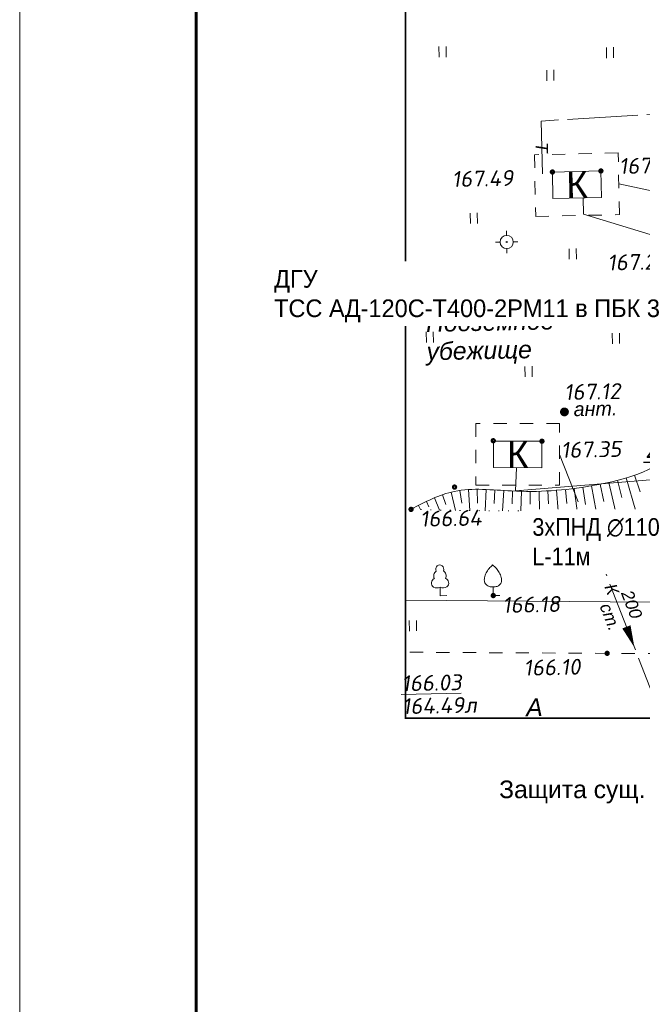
# Model space of a CAD drawing. Header units: millimetres. Extents: x 523209 to 536718, y -48289 to -47398.
# Tile 23 of 116: x 529365 to 529436, y -48087 to -47975. Entities that reach past the tile are written whole.
import ezdxf
from ezdxf import colors
from ezdxf.entities.mleader import LeaderData, LeaderLine
from ezdxf.enums import TextEntityAlignment as Align
from ezdxf.math import Vec2, Vec3

# ---------------------------------------------------------------- set-up
doc = ezdxf.new("R2010")
doc.units = ezdxf.units.MM
for name, pattern in [('LU024', [3, 1.5, -1.5]), ('LU197', [9, 8, -1]), ('LUTT007', [1, 0, -1])]:
    doc.linetypes.add(name, pattern=pattern)
for name, color, linetype, lineweight in [('_ПР_КЛ_10', 10, 'ОПС_W2', 30), ('ELEKTROSET_', 6, 'LU1191', 9), ('KANALIZACIA', 1, 'LU197', 13), ('OTMETKI', 7, 'Continuous', 13), ('SWAZ_', 1, 'LU133', 9), ('TEPLOSET_', 94, 'LU197', 13), ('TEXT', 7, 'Continuous', 13), ('TOPOGRAFIA', 7, 'Continuous', 13), ('ZDANIA', 7, 'Continuous', 15), ('ВК-линия контур', 132, 'Continuous', 15), ('ВК-линия основная', 1, 'Continuous', 30), ('ВК-линия толстая', 30, 'Continuous', 60), ('ВК-Текст', 1, 'Continuous', 30), ('электрика', 1, 'Continuous', 40)]:
    doc.layers.add(name, color=color, linetype=linetype, lineweight=lineweight)
doc.styles.add('SIMPLEX', font='arial.ttf')
doc.styles.add('SIMPLEX_K', font='ariali.ttf')
doc.styles.get("Standard").update_dxf_attribs({"font": 'arial.ttf'})
doc.styles.add('Standard_k', font='simplex.shx', dxfattribs={"oblique": 10})
doc.styles.add('Мой', font='isocpeui.ttf', dxfattribs={"width": 0.8, "height": 1.25})
doc.styles.add('ОПС', font='arial.ttf')
doc.styles.add('СГЕНЕРИР_СТИЛЬ_1', font='times.ttf')
doc.linetypes.add('LU1191', pattern='A,1,-2,0.29,[131,ltypeshp01.shx,S=1.3,R=180,X=0.923,Y=0.65],0.29,[131,ltypeshp01.shx,S=1.3,R=180,X=1.3,Y=0.65],5,[131,ltypeshp01.shx,S=1.3,R=0,X=-1.3,Y=-0.65],0.58,[131,ltypeshp01.shx,S=1.3,R=0,X=-1.3,Y=-0.65],-2,3', length=14.16)
doc.linetypes.add('LU1193', pattern='A,1,-2,[131,ltypeshp01.shx,S=1.3,R=180,X=1.3,Y=0.65],6,[131,ltypeshp01.shx,S=1.3,R=0,X=-1.3,Y=-0.65],-2,3', length=14)
doc.linetypes.add('LU133', pattern='A,6,[133,ltypeshp.shx,S=0.25,R=0,X=-3,Y=0],-2', length=8)
doc.linetypes.add('ОПС_W2', pattern='A,10,-0.5,["W2",ОПС,S=1,R=0,X=0,Y=-0.5],-2.5', length=13)

# ---------------------------------------------------------------- blocks, each defined once
blk = doc.blocks.new('U401t')
at = {"layer": 'TOPOGRAFIA'}
for p, q in [((-0.4, 0), (-0.4, 1.2)), ((0.4, 0), (0.4, 1.2))]:
    blk.add_line(p, q, dxfattribs=at)
blk = doc.blocks.new('Pk_blok')
at = {"color": 0, "linetype": 'Continuous', "lineweight": 13, "const_width": 0.25}
blk.add_lwpolyline([(-0.175, 0, 1), (0.175, 0, 1)], format="xyb", close=True, dxfattribs=at)
blk = doc.blocks.new('U3882')
at = {"layer": 'TOPOGRAFIA'}
blk.add_lwpolyline([(0, 0.98), (0, 0), (0.76, 0)], dxfattribs=at)
blk.add_open_spline([(0, 3.49), (0.14, 3.35), (0.42, 3.08), (0.76, 2.6), (0.97, 2.08), (1, 1.56), (0.77, 1.19), (0.42, 0.99), (0, 0.97), (-0.41, 0.99), (-0.76, 1.19), (-1, 1.55), (-0.97, 2.08), (-0.77, 2.6), (-0.42, 3.08), (-0.14, 3.35), (0, 3.49)], degree=3, knots=[0, 0, 0, 0, 0.605608, 1.185653, 1.776143, 2.240838, 2.642449, 2.990041, 3.470375, 3.950708, 4.268679, 4.696621, 5.161316, 5.751806, 6.331851, 6.937459, 6.937459, 6.937459, 6.937459], dxfattribs=at)
blk = doc.blocks.new('U388')
at = {"layer": 'TOPOGRAFIA'}
for p, q in [((0, 0.98), (0, 0)), ((0, 0), (0.72, 0))]:
    blk.add_line(p, q, dxfattribs=at)
for centre, major_axis, start_param, end_param in [((0, 3), (0, 0.495), 4.281299, 8.285072), ((-0.15, 2.25), (0, 0.618), 0.484745, 2.084745), ((0.15, 2.25), (0, 0.618), 4.19844, 5.79844), ((-0.5, 1.44), (0, 0.531), 0.280468, 2.547921), ((0.5, 1.44), (0, 0.531), 3.735264, 6.002717), ((-0.37, 1.88), (0, 0.992), 2.678506, 3.564479), ((0.37, 1.88), (0, 0.992), 2.718706, 3.604679)]:
    blk.add_ellipse(centre, major_axis=major_axis, ratio=0.9, start_param=start_param, end_param=end_param, dxfattribs=at)
blk = doc.blocks.new('MSTB_blok')
at = {"color": 0, "linetype": 'Continuous', "lineweight": 13, "const_width": 0.495}
blk.add_lwpolyline([(-0.2525, 0, 1), (0.2525, 0, 1)], format="xyb", close=True, dxfattribs=at)
blk = doc.blocks.new('TSO_blok')
at = {"color": 0, "linetype": 'Continuous', "lineweight": 15}
for p, q in [((0, 0.75), (0, 1.25)), ((-0.75, 0), (-1.25, 0)), ((0, -0.75), (0, -1.25)), ((0.75, 0), (1.25, 0))]:
    blk.add_line(p, q, dxfattribs=at)
at = {"color": 0, "linetype": 'Continuous', "lineweight": 15, "const_width": 0.075}
blk.add_lwpolyline([(-0.0875, 0, 1), (0.0875, 0, 1)], format="xyb", close=True, dxfattribs=at)
at = {"color": 0, "linetype": 'Continuous', "lineweight": 15}
blk.add_circle((0, 0), 0.75, dxfattribs=at)
blk = doc.blocks.new('_Dot')
at = {"color": 0, "linetype": 'ByBlock', "lineweight": -2}
blk.add_line((-0.5, 0), (-1, 0), dxfattribs=at)
at = {"color": 0, "linetype": 'ByBlock', "const_width": 0.5}
blk.add_lwpolyline([(-0.25, 0, 1), (0.25, 0, 1)], format="xyb", close=True, dxfattribs=at)
blk = doc.blocks.new('*U71')
at = {"layer": 'ВК-линия контур', "color": 0}
blk.add_line((-420, 0), (-420, 594), dxfattribs=at)
at = {"layer": 'ВК-линия основная', "color": 0}
blk.add_lwpolyline([(-400, 287), (-400, 287)], dxfattribs=at)
at = {"layer": 'ВК-линия толстая', "color": 0}
blk.add_lwpolyline([(-400, 5), (-400, 589), (-5, 589), (-5, 5)], close=True, dxfattribs=at)
blk.add_lwpolyline([(-400, 287), (-400, 287)], dxfattribs=at)
blk.add_lwpolyline([(-400, 287), (-400, 287)], dxfattribs=at)
blk.add_lwpolyline([(-400, 287), (-400, 287)], dxfattribs=at)
blk.add_lwpolyline([(-400, 287), (-400, 287)], dxfattribs=at)
at = {"layer": 'ВК-Текст', "color": 0, "insert": (-400, 287), "char_height": 0.0000208, "width": 0.000208, "attachment_point": 4, "rotation": 90}
for s in ['\\pi2;Справ. N', '\\pi2;Перв. примен.']:
    blk.add_mtext(s, dxfattribs=at)
at = {"layer": 'ВК-Текст', "color": 0, "ltscale": 0.5}
blk.add_attdef('ВЕРХНИЙ_ШИФР', text='', height=0.000005, rotation=90, dxfattribs=at).set_placement((-19, 589), align=Align.MIDDLE_CENTER)
at = {"layer": 'ВК-Текст', "color": 0}
blk.add_attdef('ЛИСТ_АЛ', text='', height=2.5, dxfattribs=at).set_placement((-10, 585.5), align=Align.MIDDLE_CENTER)
at = {"layer": 'ВК-Текст', "color": 0, "flags": 12}
blk.add_attdef('ФОРМАТ_ЛИСТА', (-42, 1.56), '', height=2.5, dxfattribs=at)
blk = doc.blocks.new('_None')

msp = doc.modelspace()

# ---------------------------------------------------------------- linework, layer by layer
at = {"linetype": 'ByBlock', "const_width": 0.2, "flags": 128}
msp.add_lwpolyline([(529408.83828, -48054.5521), (529566.02255, -48054.5521), (529566.02255, -47722.58174), (529408.83828, -47722.58174), (529408.83828, -48054.5521)], dxfattribs=at)
at = {"layer": 'ELEKTROSET_', "flags": 128}
msp.add_lwpolyline([(529408.83828, -48041.18264), (529478.41009, -48041.72563, 0.359703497), (529507.29496, -48019.50609), (529507.38115, -47997.94609), (529505.87687, -47932.88514), (529506.17649, -47831.49205), (529505.9736, -47749.84426), (529505.40531, -47743.1256), (529540.48215, -47742.40708)], format="xyb", dxfattribs=at)
at = {"layer": 'ELEKTROSET_', "linetype": 'LU1193', "flags": 128}
msp.add_lwpolyline([(529421.40952, -48026.15665), (529421.30878, -48028.75472), (529480.10456, -48023.96343)], dxfattribs=at)
at = {"layer": 'KANALIZACIA'}
for p, q in [((529455.20903, -47998.72616), (529433.0136, -47993.94248)), ((529438.14119, -48055.20634), (529426.29911, -48024.63868))]:
    msp.add_line(p, q, dxfattribs=at)
at = {"layer": 'KANALIZACIA', "linetype": 'Continuous'}
msp.add_lwpolyline([(529433.87041, -48044.19312, 1.00001, 0, 0), (529434.78083, -48046.52148, 0, 0, 0), (529433.79758, -48044.00685, 0, 0, 0)], format="xyseb", dxfattribs=at)
at = {"layer": 'SWAZ_', "linetype": 'LU133', "flags": 128}
msp.add_lwpolyline([(529448.95605, -48003.49092), (529429.00169, -47997.386), (529428.96165, -47995.53027)], dxfattribs=at)
at = {"layer": 'TEPLOSET_', "flags": 128}
msp.add_lwpolyline([(529424.37514, -47992.82274), (529424.19352, -47986.82543), (529520.71258, -47980.94878)], dxfattribs=at)
at = {"layer": 'TOPOGRAFIA'}
for p, q in [((529433.82957, -48027.305), (529434.95088, -48031.07692)), ((529434.78142, -48026.99869), (529435.44936, -48028.88388)), ((529427.95391, -48028.49151), (529428.28792, -48031.04889)), ((529428.94396, -48028.35095), (529429.24491, -48030.3282)), ((529429.93084, -48028.18944), (529430.43075, -48031.06327)), ((529430.91424, -48028.00801), (529431.30335, -48029.96982)), ((529431.8931, -48027.80352), (529432.62463, -48031.08456)), ((529432.86567, -48027.57105), (529433.36855, -48029.50682)), ((529412.11056, -48029.56481), (529412.6958, -48030.94018)), ((529413.04253, -48029.20276), (529413.41723, -48030.31817)), ((529413.9998, -48028.91465), (529414.51722, -48030.97651)), ((529414.98061, -48028.72194), (529415.20456, -48030.17055)), ((529415.9753, -48028.62177), (529416.12041, -48031.0018)), ((529416.97475, -48028.59298), (529416.99117, -48030.15047)), ((529417.97446, -48028.61439), (529417.87863, -48031.02059)), ((529418.97309, -48028.6662), (529418.89418, -48030.19662)), ((529419.97107, -48028.7297), (529419.82529, -48031.03223)), ((529420.96946, -48028.78628), (529420.90659, -48030.2553)), ((529421.96884, -48028.82097), (529421.91936, -48031.03749)), ((529422.96877, -48028.83056), (529422.97389, -48030.27457)), ((529423.96861, -48028.81425), (529424.03408, -48031.03935)), ((529424.96769, -48028.77173), (529425.04998, -48030.25552)), ((529425.96532, -48028.70321), (529426.1561, -48031.04191)), ((529426.96089, -48028.60943), (529427.12968, -48030.20131)), ((529410.30586, -48030.42582), (529410.54506, -48030.89099)), ((529411.20044, -48029.97896), (529411.47895, -48030.57266))]:
    msp.add_line(p, q, dxfattribs=at)
at = {"layer": 'TOPOGRAFIA', "linetype": 'LU024'}
for points in [[(529432.9381, -47990.44326), (529423.44221, -47990.64814), (529423.59321, -47997.64658), (529433.0891, -47997.4417)], [(529426.30111, -48021.13864), (529416.80302, -48021.13322), (529416.79902, -48028.13329), (529426.29712, -48028.13871)]]:
    msp.add_lwpolyline(points, close=True, dxfattribs=at)
at = {"layer": 'TOPOGRAFIA', "linetype": 'LU024', "flags": 128}
msp.add_lwpolyline([(529491.80642, -48048.21852), (529468.02078, -48047.22142), (529431.69231, -48047.19741), (529408.83828, -48047.06485)], dxfattribs=at)
at = {"layer": 'TOPOGRAFIA', "linetype": 'Continuous'}
msp.add_spline([(529441.03822, -47977.45707), (529445.15586, -47990.48723), (529443.53341, -47997.27512), (529441.46058, -48002.57356), (529440.53026, -48014.27871), (529439.84477, -48023.49925), (529430.02051, -48028.17376), (529420.83411, -48028.77971), (529414.36485, -48028.83048), (529409.46295, -48030.86507)], degree=3, dxfattribs=at)
at = {"layer": 'TOPOGRAFIA', "linetype": 'LUTT007', "lineweight": 20}
msp.add_spline([(529409.46295, -48030.86507), (529415.90949, -48030.99892), (529431.08747, -48031.06949), (529445.18665, -48027.8308), (529446.79964, -48019.46674), (529447.1281, -48007.52252), (529448.90838, -47993.10896), (529446.91951, -47983.18356), (529441.03822, -47977.45707)], degree=3, dxfattribs=at)
at = {"layer": 'ZDANIA'}
for points in [[(529430.98169, -47992.48595), (529425.48491, -47992.60455), (529425.54962, -47995.60388), (529431.0464, -47995.48529)], [(529424.29995, -48023.13752), (529418.8019, -48023.13438), (529418.80018, -48026.13441), (529424.29824, -48026.13755)]]:
    msp.add_lwpolyline(points, close=True, dxfattribs=at)

# ---------------------------------------------------------------- block references
msp.add_blockref('*U71', (529785.11413, -48288.68774))
at = {"layer": 'OTMETKI', "linetype": 'Continuous', "xscale": 1.00000973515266, "yscale": 1.00000973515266, "zscale": 1.00000973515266, "rotation": 1.173488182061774}
for p in [(529425.48491, -47992.60455), (529430.98169, -47992.48595), (529418.78208, -48023.08018), (529424.29995, -48023.13752), (529414.39431, -48028.33953), (529409.46295, -48030.86507), (529418.78323, -48040.64234), (529431.69231, -48047.19741)]:
    msp.add_blockref('Pk_blok', p, dxfattribs=at)
at = {"layer": 'TOPOGRAFIA', "xscale": 1.00000973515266, "yscale": 1.00000973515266, "zscale": 1.00000973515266, "rotation": 1.173488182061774}
for name, p in [('U401t', (529413.0524, -47979.5761)), ('U401t', (529432.02089, -47979.67344)), ('U401t', (529425.265, -47982.24131)), ('U401t', (529416.60017, -47998.45337)), ('U401t', (529427.79813, -48002.49532)), ('U401t', (529411.60384, -48011.93923)), ('U401t', (529432.69696, -48012.07666)), ('U401t', (529422.79888, -48015.83886)), ('U388', (529412.7832, -48040.65874)), ('U3882', (529418.78323, -48040.64234)), ('U401t', (529426.08179, -48037.91759)), ('U401t', (529409.68968, -48044.66036))]:
    msp.add_blockref(name, p, dxfattribs=at)
at = {"layer": 'TOPOGRAFIA', "linetype": 'Continuous', "xscale": 1.00000973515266, "yscale": 1.00000973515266, "zscale": 1.00000973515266, "rotation": 1.173488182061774}
for name, p in [('TSO_blok', (529420.30329, -48000.54365)), ('MSTB_blok', (529426.85046, -48019.81456))]:
    msp.add_blockref(name, p, dxfattribs=at)

# ---------------------------------------------------------------- texts
at = {"layer": 'KANALIZACIA', "linetype": 'Continuous', "lineweight": 13, "style": 'SIMPLEX_K'}
msp.add_text('К', height=1.40001, rotation=291.1766368, dxfattribs=at).set_placement((529432.22015, -48039.92251), align=Align.MIDDLE)
for s, p in [('200', (529433.24473, -48040.3749)), ('ст.', (529430.81721, -48041.84507))]:
    msp.add_text(s, height=1.400014, rotation=291.1766368, dxfattribs=at).set_placement(p)
at = {"layer": 'KANALIZACIA', "linetype": 'Continuous', "lineweight": 13, "style": 'Standard_k', "oblique": 10}
msp.add_text('164.49л', height=1.800018, rotation=1.1734882, dxfattribs=at).set_placement((529408.45833, -48054.09674))
at = {"layer": 'OTMETKI', "style": 'Standard_k', "oblique": 10}
for s, p in [('167.60', (529433.00746, -47991.04204)), ('167.49', (529414.07278, -47992.51416)), ('167.29', (529431.70093, -48001.98058)), ('167.12', (529426.7994, -48016.67733)), ('167.35', (529426.43466, -48023.23996)), ('166.64', (529410.46685, -48031.04455)), ('166.18', (529419.78713, -48040.82182)), ('166.10', (529422.20706, -48047.94068)), ('%%u166.03', (529408.36838, -48049.70562))]:
    msp.add_text(s, height=1.800018, rotation=1.1734882, dxfattribs=at).set_placement(p, align=Align.TOP_LEFT)
at = {"layer": 'TEPLOSET_', "linetype": 'Continuous', "lineweight": 13, "style": 'SIMPLEX_K'}
msp.add_text('Т', height=1.40001, rotation=271.7346308, dxfattribs=at).set_placement((529424.28433, -47989.82408), align=Align.MIDDLE)
at = {"layer": 'TEXT', "style": 'SIMPLEX_K'}
for s, height, p in [('Подземное', 2.000019, (529411.17935, -48010.74766)), ('убежище', 2.000019, (529411.24515, -48013.95984)), ('ант.', 1.600016, (529427.90237, -48020.30439)), ('А', 2.00002, (529422.53269, -48054.33179))]:
    msp.add_text(s, height=height, rotation=1.1734882, dxfattribs=at).set_placement(p)
at = {"layer": 'ZDANIA', "lineweight": 13, "style": 'SIMPLEX'}
for rotation, p in [(1.2360154, (529428.26565, -47994.04492)), (359.9672849, (529421.55007, -48024.63597))]:
    msp.add_text('К', height=3.00003, rotation=rotation, dxfattribs=at).set_placement(p, align=Align.MIDDLE)

# ---------------------------------------------------------------- leaders
at = {"layer": '_ПР_КЛ_10', "linetype": 'ByBlock', "lineweight": 0}
ml = msp.add_multileader_mtext('Standard', dxfattribs=at)
ml.set_content('2', color=256, style='Мой')
ml.set_leader_properties()
ml.set_arrow_properties(name='DOT')
ml.build(insert=Vec2(0, 0))
ml.multileader.update_dxf_attribs({"text_left_attachment_type": 6, "text_right_attachment_type": 6, "dogleg_length": 0.36, "arrow_head_size": 0.36})
ctx = ml.context
ctx.base_point, ctx.char_height, ctx.arrow_head_size, ctx.landing_gap_size, ctx.plane_origin = Vec3(529435.93234, -48025.53626), 2.5, 0.36, 0, Vec3(529448.90706, -48019.12487)
ctx.left_attachment, ctx.right_attachment, ctx.text_align_type = 6, 6, 2
notes = []
notes.append((ctx, [(0, (1, 1, 0), (529438.07204, -48025.53626), (-1, 0), 0.72, [(0, [(529449.30725, -48019.44529)], 0, [])])]))
ctx.mtext.insert, ctx.mtext.alignment, ctx.mtext.flow_direction = Vec3(529437.35204, -48022.53626), 3, 5
for ctx, leaders in notes:
    for number, flags, end, landing, length, lines in leaders:
        leader = LeaderData()
        leader.index, (leader.has_last_leader_line, leader.has_dogleg_vector, leader.attachment_direction) = number, flags
        leader.last_leader_point, leader.dogleg_vector, leader.dogleg_length = Vec3(end), Vec3(landing), length
        for number, points, colour, breaks in lines:
            line = LeaderLine()
            line.index, line.vertices, line.color, line.breaks = number, Vec3.list(points), colors.encode_raw_color(colour), breaks
            leader.lines.append(line)
        ctx.leaders.append(leader)

# ---------------------------------------------------------------- next in the draw order: leaders
at = {"layer": 'электрика', "color": 7, "lineweight": 0, "ltscale": 10}
ml = msp.add_multileader_mtext('Standard', dxfattribs=at)
ml.set_content('\\A1;{\\fArial|b0|i0|c204|p34;ДГУ\\PТСС АД-120С-Т400-2РМ11 в ПБК 3}', color=7, style='СГЕНЕРИР_СТИЛЬ_1')
ml.set_leader_properties()
ml.set_arrow_properties(name='NONE')
ml.build(insert=Vec2(0, 0))
ml.multileader.update_dxf_attribs({"text_left_attachment_type": 6, "text_right_attachment_type": 6, "arrow_head_size": 2})
ctx = ml.context
ctx.base_point, ctx.char_height, ctx.arrow_head_size, ctx.landing_gap_size, ctx.plane_origin = Vec3(529393.91719, -48006.19226), 2, 2, 0.02, Vec3(529404.73315, -48024.0921)
ctx.left_attachment, ctx.right_attachment = 6, 6
notes = []
notes.append((ctx, [(1, (1, 1, 0), (529443.3671, -48006.19226), (-1, 0), 3.80009, [(0, [(529450.88071, -48016.3953)], 0, [])])]))
ctx.mtext.insert, ctx.mtext.width, ctx.mtext.defined_height, ctx.mtext.flow_direction = Vec3(529393.93719, -48003.72569), 3.200995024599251e-12, 6.7089, 5
ctx.mtext.has_bg_fill, ctx.mtext.bg_color, ctx.mtext.bg_scale_factor, ctx.mtext.bg_transparency, ctx.mtext.use_window_bg_color = 1, -1027028792, 1.5, 0, 1
ml = msp.add_multileader_mtext('Standard', dxfattribs=at)
ml.set_content('\\A1;{\\fArial|b0|i0|c204|p34;3хПНД ∅110 \\PL-11м}', color=7, style='СГЕНЕРИР_СТИЛЬ_1')
ml.set_leader_properties()
ml.set_arrow_properties(name='NONE')
ml.build(insert=Vec2(0, 0))
ml.multileader.update_dxf_attribs({"text_left_attachment_type": 6, "text_right_attachment_type": 6, "arrow_head_size": 2})
ctx = ml.context
ctx.base_point, ctx.char_height, ctx.arrow_head_size, ctx.landing_gap_size, ctx.plane_origin = Vec3(529423.17584, -48034.26239), 2, 2, 0.02, Vec3(529404.5642, -48015.79439)
ctx.left_attachment, ctx.right_attachment = 6, 6
notes.append((ctx, [(1, (1, 1, 0), (529443.24513, -48034.26239), (-1, 0), 3.80009, [(0, [(529456.59621, -48023.73961)], 0, [])])]))
ctx.mtext.insert, ctx.mtext.width, ctx.mtext.defined_height, ctx.mtext.flow_direction = Vec3(529423.19584, -48031.86239), 3.200995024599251e-12, 6.7089, 5
ctx.mtext.has_bg_fill, ctx.mtext.bg_color, ctx.mtext.bg_scale_factor, ctx.mtext.bg_transparency, ctx.mtext.use_window_bg_color = 1, -1027028792, 1.5, 0, 1
ml = msp.add_multileader_mtext('Standard', dxfattribs=at)
ml.set_content('\\A1;{\\fArial|b0|i0|c204|p34;Защита сущ. кабеля }', color=7, style='СГЕНЕРИР_СТИЛЬ_1')
ml.set_leader_properties()
ml.set_arrow_properties(name='NONE')
ml.build(insert=Vec2(0, 0))
ml.multileader.update_dxf_attribs({"text_left_attachment_type": 6, "text_right_attachment_type": 6, "arrow_head_size": 2})
ctx = ml.context
ctx.base_point, ctx.char_height, ctx.arrow_head_size, ctx.landing_gap_size, ctx.plane_origin = Vec3(529419.43166, -48064.20748), 2, 2, 0.02, Vec3(529407.7184, -48080.15109)
ctx.left_attachment, ctx.right_attachment = 6, 6
notes.append((ctx, [(1, (1, 1, 0), (529449.40682, -48064.20748), (-1, 0), 3.80009, [(0, [(529455.94147, -48042.34527)], 0, [])])]))
ctx.mtext.insert, ctx.mtext.width, ctx.mtext.defined_height, ctx.mtext.flow_direction = Vec3(529419.45166, -48061.61949), 3.200995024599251e-12, 6.7089, 5
ctx.mtext.has_bg_fill, ctx.mtext.bg_color, ctx.mtext.bg_scale_factor, ctx.mtext.bg_transparency, ctx.mtext.use_window_bg_color = 1, -1027028792, 1.5, 0, 1
for ctx, leaders in notes:
    for number, flags, end, landing, length, lines in leaders:
        leader = LeaderData()
        leader.index, (leader.has_last_leader_line, leader.has_dogleg_vector, leader.attachment_direction) = number, flags
        leader.last_leader_point, leader.dogleg_vector, leader.dogleg_length = Vec3(end), Vec3(landing), length
        for number, points, colour, breaks in lines:
            line = LeaderLine()
            line.index, line.vertices, line.color, line.breaks = number, Vec3.list(points), colors.encode_raw_color(colour), breaks
            leader.lines.append(line)
        ctx.leaders.append(leader)

doc.saveas('drawing.dxf')
